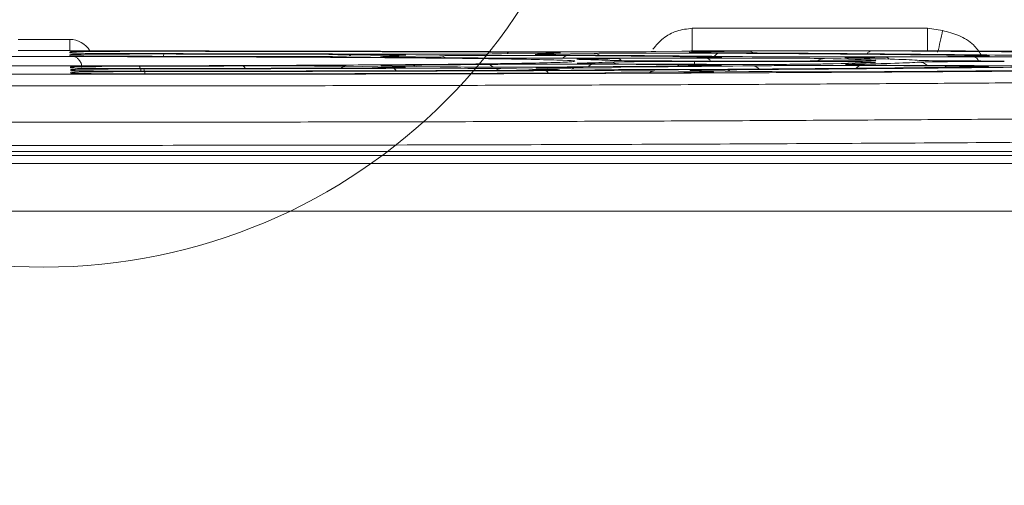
# Model space of a CAD drawing. Header units: millimetres. Extents: x 0 to 2100, y 0 to 1485.
# Tile 60 of 118: x 434 to 486, y 1271 to 1295. Entities that reach past the tile are written whole.
import ezdxf

# ---------------------------------------------------------------- set-up
doc = ezdxf.new("R2010")
doc.units = ezdxf.units.MM
doc.header["$LTSCALE"] = 5
doc.styles.add('SLDTEXTSTYLE1', font='TXT', dxfattribs={"width": 0.75})
doc.dimstyles.new('SLDDIMSTYLE0', dxfattribs={"dimtxt": 12.5, "dimasz": 15, "dimexe": 0, "dimexo": 0.0625, "dimgap": 3.125, "dimtad": 1, "dimdec": 0, "dimlfac": 0.8, "dimrnd": 1e-09, "dimzin": 12, "dimdsep": 46, "dimtxsty": 'SLDTEXTSTYLE1', "dimblk1": 'CLOSED', "dimblk2": 'CLOSED', "dimsah": 1, "dimcen": 0.09, "dimadec": 0, "dimazin": 3, "dimtfac": 1, "dimtofl": 0, "dimtmove": 0, "dimatfit": 3, "dimldrblk": 'CLOSED', "dimfxl": 1, "dimfrac": 2, "dimtolj": 1, "dimtzin": 12, "dimarcsym": 0})

# ---------------------------------------------------------------- blocks, each defined once
blk = doc.blocks.new('_CLOSED')
at = {"color": 0, "linetype": 'ByBlock', "lineweight": -2}
for p, q in [((-1, 0.166667), (0, 0)), ((-1, 0.166667), (-1, -0.166667)), ((0, 0), (-1, -0.166667)), ((0, 0), (-1, 0))]:
    blk.add_line(p, q, dxfattribs=at)
blk = doc.blocks.new('_D_4')
at = {"color": 7, "linetype": 'Continuous', "lineweight": 0}
for p, q in [((552.489, 1318.171), (624.989, 1318.171)), ((619.989, 755.671), (619.989, 1318.171)), ((486.864, 755.671), (624.989, 755.671))]:
    blk.add_line(p, q, dxfattribs=at)
at = {"color": 7, "linetype": 'Continuous', "lineweight": 0, "xscale": 15, "yscale": 15}
for p, rotation in [((619.989, 1318.171, -164.067), 90), ((619.989, 755.671, -164.067), 270)]:
    blk.add_blockref('_CLOSED', p, dxfattribs=dict(at, rotation=rotation))
at = {"color": 7, "linetype": 'Continuous', "lineweight": 0, "insert": (603.875, 1023.067), "char_height": 12.5, "attachment_point": 1, "rotation": 90, "style": 'SLDTEXTSTYLE1'}
blk.add_mtext('450', dxfattribs=at)

msp = doc.modelspace()

# ---------------------------------------------------------------- linework, layer by layer
at = {"color": 7, "linetype": 'Continuous', "lineweight": 15}
for p, q in [((469.354, 1295.023), (481.817, 1295.023)), ((481.817, 1295.023), (481.817, 1293.838)), ((481.817, 1295.023), (482.621, 1294.911)), ((433.62, 1294.436), (436.357, 1294.436)), ((436.357, 1293.844), (436.357, 1294.436)), ((436.357, 1293.844), (433.62, 1293.844)), ((436.357, 1293.838), (436.357, 1293.844)), ((436.363, 1293.721), (436.361, 1293.768)), ((436.443, 1293.834), (436.407, 1293.835)), ((461.765, 1293.707), (459.248, 1293.669)), ((461.634, 1293.657), (464.148, 1293.695)), ((468.797, 1293.813), (467.42, 1293.792)), ((481.817, 1293.838), (469.354, 1293.838)), ((469.796, 1293.78), (472.303, 1293.818)), ((436.371, 1293.578), (436.368, 1293.625)), ((453.57, 1293.583), (451.036, 1293.545)), ((453.434, 1293.533), (455.964, 1293.571)), ((468.722, 1293.462), (464.024, 1293.439)), ((465.419, 1293.418), (470.114, 1293.441)), ((474.545, 1293.29), (469.481, 1293.29)), ((469.481, 1293.266), (474.545, 1293.266)), ((470.833, 1293.489), (470.828, 1293.489)), ((482.905, 1293.534), (478.229, 1293.51)), ((479.62, 1293.489), (484.292, 1293.513)), ((436.405, 1292.931), (436.402, 1292.978)), ((436.412, 1292.789), (436.41, 1292.835)), ((436.42, 1292.646), (436.417, 1292.692)), ((451.012, 1293.011), (453.542, 1292.973)), ((455.991, 1292.985), (453.457, 1293.024)), ((459.213, 1292.887), (461.726, 1292.849)), ((464.186, 1292.862), (461.669, 1292.9)), ((464.048, 1293.118), (468.713, 1293.094)), ((470.117, 1293.115), (465.449, 1293.139)), ((467.374, 1292.764), (469.881, 1292.726)), ((472.352, 1292.738), (469.841, 1292.776)), ((478.255, 1293.046), (482.885, 1293.023)), ((484.294, 1293.044), (479.661, 1293.067)), ((415.809, 1288.49), (488.837, 1288.49)), ((488.595, 1288.284), (416.986, 1288.284)), ((310.34, 1287.853), (493.062, 1287.853)), ((493.062, 1285.331), (310.34, 1285.331))]:
    msp.add_line(p, q, dxfattribs=at)
at = {"color": 8, "linetype": 'Continuous', "lineweight": 15}
for p, q in [((436.439, 1293.717), (436.363, 1293.721)), ((436.447, 1293.574), (436.371, 1293.578)), ((463.092, 1293.281), (463.073, 1293.276)), ((469.481, 1293.119), (469.481, 1293.266)), ((478.943, 1293.328), (479.038, 1293.336)), ((436.582, 1292.922), (436.405, 1292.931)), ((436.613, 1292.778), (436.412, 1292.789)), ((436.632, 1292.635), (436.42, 1292.646))]:
    msp.add_line(p, q, dxfattribs=at)
at = {"color": 7, "linetype": 'Continuous', "lineweight": 15, "flags": 128}
msp.add_lwpolyline([(436.361, 1293.768), (436.479, 1293.757), (436.485, 1293.756)], dxfattribs=at)
at = {"color": 8, "linetype": 'Continuous', "lineweight": 15, "flags": 128}
for points in [[(469.796, 1293.78), (469.897, 1293.769), (469.99, 1293.738)], [(453.434, 1293.533), (453.536, 1293.521), (453.628, 1293.49)], [(461.634, 1293.657), (461.736, 1293.645), (461.828, 1293.614)], [(436.405, 1292.931), (436.523, 1292.92), (436.529, 1292.919)], [(453.349, 1292.931), (453.441, 1292.961), (453.542, 1292.973)], [(461.533, 1292.807), (461.624, 1292.837), (461.726, 1292.849)], [(469.688, 1292.684), (469.779, 1292.714), (469.881, 1292.726)]]:
    msp.add_lwpolyline(points, dxfattribs=at)
at = {"color": 7, "linetype": 'Continuous', "lineweight": 0}
msp.add_circle((434.989, 1312.501), 30.133, dxfattribs=at)
at = {"color": 8, "linetype": 'Continuous', "lineweight": 15}
for centre, radius, start, end in [((461.257, 1299.099), 21.771, 345.7849, 348.9068), ((459.691, 1293.591), 0.174, 97.9054, 151.6989), ((464.141, 1293.198), 0.497, 52.9148, 89.1487), ((470.814, 1293.394), 0.315, 95.5487, 151.8433), ((472.296, 1293.321), 0.497, 53.0698, 89.1521), ((478.891, 1293.532), 0.301, 95.9569, 151.7891), ((441.499, 1293.53), 0.193, 136.3628, 177.6497), ((451.321, 1293.483), 0.16, 100.0049, 156.2662), ((455.957, 1293.073), 0.498, 52.5022, 89.1398), ((462.772, 1293.255), 0.328, 94.3988, 146.6085), ((465.009, 1292.623), 0.61, 59.5033, 89.8829), ((465.39, 1293.176), 0.243, 33.2127, 83.0169), ((470.076, 1293.18), 0.263, 24.6303, 81.8193), ((476.36, 1292.865), 0.558, 90.5194, 129.9202), ((479.601, 1293.267), 0.223, 34.4802, 85.0607), ((481.386, 1292.611), 0.62, 45.9434, 89.8883), ((484.221, 1293.199), 0.321, 16.7925, 77.277), ((439.743, 1292.776), 0.386, 357.2897, 38.517), ((439.834, 1292.639), 0.505, 357.2843, 27.6165), ((445.473, 1292.844), 0.192, 17.1941, 73.6518), ((451.018, 1292.519), 0.492, 90.66, 126.5258), ((453.461, 1292.699), 0.21, 20.7876, 77.2283), ((454.469, 1292.776), 0.298, 50.3695, 87.9542), ((458.479, 1292.681), 0.428, 41.8459, 88.0624), ((459.218, 1292.395), 0.492, 90.6597, 126.5047), ((461.518, 1292.564), 0.22, 22.4628, 78.6992), ((462.871, 1292.681), 0.27, 46.9981, 87.3889), ((464.083, 1292.864), 0.256, 97.7751, 152.4702), ((467.379, 1292.272), 0.492, 90.6597, 126.5049), ((468.729, 1292.884), 0.211, 94.2621, 138.7283), ((471.143, 1292.572), 0.256, 45.1239, 87.0289), ((472.544, 1292.577), 0.459, 38.6808, 88.2457), ((478.291, 1292.789), 0.259, 97.9532, 153.7435), ((482.901, 1292.812), 0.212, 94.3051, 139.1678)]:
    msp.add_arc(centre, radius, start, end, dxfattribs=at)
at = {"color": 7, "linetype": 'Continuous', "lineweight": 15}
for centre, start in [((436.41, 1292.21), 65.458), ((436.417, 1292.067), 65.4985)]:
    msp.add_arc(centre, 0.625, start, 90.0003, dxfattribs=at)
at = {"color": 8, "linetype": 'Continuous', "lineweight": 15}
for centre, major_axis, ratio, start_param, end_param in [((436.357, 1293.185), (-0.035, 1.25), 0.999504, 5.226486, 6.254999), ((457.814, 1293.727), (4.563, 0), 0.008727, 6.237881, 6.876745), ((473.75, 1293.76), (4.565, 0), 0.008727, 2.61839, 3.190602), ((457.377, 1293.513), (4.552, 0), 0.008727, 2.61839, 3.179839), ((449.625, 1293.603), (4.557, 0), 0.008727, 6.243604, 6.915866), ((465.583, 1293.637), (4.558, 0), 0.008727, 2.61839, 3.186178), ((474.545, 1293.226), (4.537, 0), 0.008727, 6.133745, 6.777162), ((474.545, 1293.33), (4.542, 0), 0.008727, 5.950445, 6.431721), ((457.377, 1293.043), (4.527, 0), 0.008727, 2.6413, 3.220318), ((449.625, 1292.953), (4.523, 0), 0.008727, 6.206909, 6.806388), ((465.583, 1292.919), (4.521, 0), 0.008727, 2.626429, 3.220375), ((457.814, 1292.829), (4.516, 0), 0.008727, 6.206859, 6.806388), ((473.75, 1292.796), (4.514, 0), 0.008727, 2.182735, 3.220431), ((465.975, 1292.706), (4.51, 0), 0.008727, 6.206809, 6.806388)]:
    msp.add_ellipse(centre, major_axis=major_axis, ratio=ratio, start_param=start_param, end_param=end_param, dxfattribs=at)
at = {"color": 7, "linetype": 'Continuous', "lineweight": 15}
for centre, major_axis, start_param, end_param in [((434.989, 1293.278), (62.96, 0), 1.135467, 1.53002), ((434.989, 1293.278), (46.71, 0), 1.163493, 1.458076), ((434.989, 1293.278), (60.79, 0), 1.152764, 1.4689), ((457.814, 1293.727), (4.563, 0), 0.59356, 1.152764), ((463.466, 1293.812), (4.568, 0), 4.27706, 5.75919), ((457.814, 1293.727), (4.563, 0), 5.75919, 6.237881), ((468.098, 1293.675), (4.56, 0), 0.941176, 2.61839), ((473.75, 1293.76), (4.565, 0), 3.190602, 4.100976), ((434.989, 1293.278), (60.79, 0), 0.625604, 0.941176), ((434.989, 1293.278), (62.96, 0), 0.609763, 0.959383), ((476.259, 1293.798), (4.567, 0), 0.964949, 2.61839), ((434.989, 1293.278), (77.04, 0), 0.602604, 0.964949), ((434.989, 1293.278), (30.46, 0), 1.217823, 1.404862), ((434.989, 1293.278), (44.54, 0), 1.196018, 1.427251), ((447.093, 1293.565), (4.555, 0), 4.359416, 5.75919), ((449.625, 1293.603), (4.557, 0), 0.632681, 1.196018), ((457.377, 1293.513), (4.552, 0), 3.179839, 4.018615), ((455.299, 1293.689), (4.561, 0), 4.305086, 5.75919), ((449.625, 1293.603), (4.557, 0), 5.75919, 6.243604), ((434.989, 1293.278), (30.46, 0), 0.690564, 0.877023), ((459.909, 1293.551), (4.554, 0), 0.897924, 2.61839), ((465.583, 1293.637), (4.558, 0), 3.186178, 4.072949), ((434.989, 1293.278), (44.54, 0), 0.667358, 0.897924), ((434.989, 1293.278), (46.71, 0), 0.637221, 0.931356), ((434.989, 1293.278), (30.46, 0), 0.170918, 0.358284), ((434.989, 1293.278), (30.46, 0), 5.926928, 6.113169), ((469.481, 1293.33), (4.542, 0), 3.312511, 4.712389), ((469.481, 1293.226), (4.537, 0), 1.570796, 2.971576), ((474.545, 1293.33), (4.542, 0), 4.712389, 5.950445), ((474.545, 1293.226), (4.537, 0), 0.493977, 1.570796), ((434.989, 1293.278), (44.54, 0), 0.148536, 0.37975), ((434.989, 1293.278), (44.54, 0), 5.903827, 6.133745), ((434.989, 1293.278), (46.71, 0), 0.116569, 0.411355), ((434.989, 1293.278), (46.71, 0), 5.873598, 6.167525), ((485.893, 1293.33), (4.542, 0), 3.258161, 4.712389), ((485.893, 1293.226), (4.537, 0), 1.570796, 3.025933), ((434.989, 1293.278), (30.46, 0), 4.879142, 5.065679), ((434.989, 1293.278), (46.71, 0), 4.825955, 5.120055), ((434.989, 1293.278), (62.96, 0), 4.798577, 5.148104), ((434.989, 1293.278), (77.04, 0), 4.792317, 5.153804), ((434.989, 1293.278), (60.79, 0), 4.815278, 5.13005), ((434.989, 1293.278), (44.54, 0), 4.856963, 5.086832), ((447.093, 1292.992), (4.525, 0), 0.523203, 1.924086), ((449.625, 1292.953), (4.523, 0), 5.086832, 6.206909), ((457.377, 1293.043), (4.527, 0), 3.220318, 3.665587), ((457.377, 1293.043), (4.527, 0), 2.265155, 2.6413), ((455.299, 1292.867), (4.518, 0), 0.523203, 1.978462), ((434.989, 1293.278), (30.46, 0), 5.406748, 5.593829), ((459.909, 1293.005), (4.525, 0), 3.665587, 5.384691), ((457.814, 1292.829), (4.516, 0), 5.13005, 6.206859), ((465.583, 1292.919), (4.521, 0), 3.220375, 3.665587), ((463.466, 1292.744), (4.512, 0), 0.523203, 2.006511), ((465.583, 1292.919), (4.521, 0), 2.210783, 2.626429), ((434.989, 1293.278), (44.54, 0), 5.384691, 5.61519), ((434.989, 1293.278), (46.71, 0), 5.352375, 5.646887), ((468.098, 1292.881), (4.519, 0), 3.665587, 5.341471), ((465.975, 1292.706), (4.51, 0), 5.153804, 6.206809), ((473.75, 1292.796), (4.514, 0), 3.220431, 3.665587), ((434.989, 1293.278), (60.79, 0), 5.341471, 5.656771), ((434.989, 1293.278), (62.96, 0), 5.324327, 5.6742), ((476.259, 1292.758), (4.512, 0), 3.665587, 5.317716), ((434.989, 1293.278), (77.04, 0), 5.317716, 5.679675)]:
    msp.add_ellipse(centre, major_axis=major_axis, ratio=0.008727, start_param=start_param, end_param=end_param, dxfattribs=at)
at = {"color": 8, "linetype": 'Continuous', "lineweight": 15}
for points, knots in [([(467.269, 1293.917), (467.44, 1294.12), (467.787, 1294.535), (468.529, 1294.933), (469.079, 1294.993), (469.354, 1295.023)], [0, 0, 0, 0, 0.324037, 0.661458, 1, 1, 1, 1]), ([(436.443, 1293.834), (436.417, 1293.835), (436.362, 1293.836), (436.359, 1293.837), (436.357, 1293.838)], [0, 0, 0, 0, 0.4598393, 1, 1, 1, 1]), ([(463.315, 1293.381), (463.28, 1293.383), (463.167, 1293.388), (463.362, 1293.393), (463.497, 1293.397)], [0, 0, 0, 0, 0.307367, 1, 1, 1, 1]), ([(463.339, 1293.168), (463.306, 1293.17), (463.179, 1293.175), (463.384, 1293.181), (463.536, 1293.185)], [0, 0, 0, 0, 0.259154, 1, 1, 1, 1]), ([(470.731, 1293.505), (470.847, 1293.502), (470.997, 1293.497), (470.86, 1293.492), (470.828, 1293.491)], [0, 0, 0, 0, 0.769413, 1, 1, 1, 1]), ([(477.519, 1293.452), (477.482, 1293.454), (477.366, 1293.459), (477.563, 1293.465), (477.697, 1293.468)], [0, 0, 0, 0, 0.317108, 1, 1, 1, 1]), ([(484.265, 1293.589), (484.498, 1293.585), (484.973, 1293.578), (485.185, 1293.568), (485.044, 1293.563), (485.016, 1293.562)], [0, 0, 0, 0, 0.433704, 0.885899, 1, 1, 1, 1]), ([(436.402, 1292.978), (436.403, 1292.979), (436.409, 1292.983), (436.561, 1292.988), (436.688, 1292.991)], [0, 0, 0, 0, 0.162119, 1, 1, 1, 1]), ([(436.41, 1292.835), (436.413, 1292.836), (436.427, 1292.841), (436.629, 1292.846), (436.774, 1292.85)], [0, 0, 0, 0, 0.277082, 1, 1, 1, 1]), ([(436.417, 1292.692), (436.423, 1292.694), (436.441, 1292.7), (436.672, 1292.705), (436.827, 1292.708)], [0, 0, 0, 0, 0.3250691, 1, 1, 1, 1]), ([(470.667, 1293.073), (470.797, 1293.069), (470.975, 1293.064), (470.851, 1293.059), (470.817, 1293.057)], [0, 0, 0, 0, 0.725684, 1, 1, 1, 1]), ([(477.555, 1293.097), (477.518, 1293.099), (477.408, 1293.105), (477.664, 1293.111), (477.835, 1293.116)], [0, 0, 0, 0, 0.329797, 1, 1, 1, 1]), ([(484.784, 1293.003), (484.926, 1292.999), (485.136, 1292.993), (485.024, 1292.988), (484.988, 1292.986)], [0, 0, 0, 0, 0.67379, 1, 1, 1, 1])]:
    msp.add_open_spline(points, degree=3, knots=knots, dxfattribs=at)
at = {"color": 7, "linetype": 'Continuous', "lineweight": 15}
msp.add_open_spline([(469.354, 1295.023), (469.354, 1294.867), (469.354, 1294.554), (469.354, 1294.166), (469.354, 1293.895), (469.354, 1293.857), (469.354, 1293.838)], degree=3, dxfattribs=at)
for points, knots in [([(482.621, 1294.911), (482.909, 1294.832), (483.494, 1294.673), (484.239, 1294.245), (484.543, 1293.804), (484.67, 1293.62)], [0, 0, 0, 0, 0.360018, 0.73211, 1, 1, 1, 1]), ([(436.361, 1293.768), (436.405, 1293.772), (436.495, 1293.781), (437.219, 1293.792), (438.311, 1293.801), (439.691, 1293.806), (440.678, 1293.806), (441.172, 1293.806)], [0, 0, 0, 0, 0.1940104, 0.3952117, 0.5965564, 0.7982869, 1, 1, 1, 1]), ([(440.243, 1293.683), (440.086, 1293.683), (439.445, 1293.684), (438.37, 1293.688), (437.268, 1293.697), (436.569, 1293.707), (436.477, 1293.714), (436.439, 1293.717)], [0, 0, 0, 0, 0.080647, 0.329556, 0.578427, 0.827497, 1, 1, 1, 1]), ([(437.555, 1293.827), (437.415, 1293.827), (437.134, 1293.827), (436.775, 1293.829), (436.529, 1293.832), (436.465, 1293.834), (436.443, 1293.834)], [0, 0, 0, 0, 0.2823584, 0.5647336, 0.846724, 1, 1, 1, 1]), ([(469.354, 1293.838), (469.387, 1293.836), (469.451, 1293.83), (469.25, 1293.821), (468.949, 1293.816), (468.797, 1293.813)], [0, 0, 0, 0, 0.337952, 0.663196, 1, 1, 1, 1]), ([(482.24, 1293.834), (482.226, 1293.834), (482.097, 1293.835), (481.94, 1293.836), (481.846, 1293.838), (481.817, 1293.838)], [0, 0, 0, 0, 0.080096, 0.716549, 1, 1, 1, 1]), ([(513.538, 1293.374), (512.924, 1293.404), (511.923, 1293.453), (509.445, 1293.519), (506.884, 1293.572), (503.768, 1293.624), (500.207, 1293.673), (496.286, 1293.718), (492.024, 1293.76), (487.37, 1293.799), (483.95, 1293.822), (482.24, 1293.834)], [0, 0, 0, 0, 0.166512, 0.271343, 0.376175, 0.484051, 0.591928, 0.692603, 0.793277, 0.896639, 1, 1, 1, 1]), ([(356.436, 1293.182), (356.831, 1293.161), (357.62, 1293.12), (359.629, 1293.059), (362.261, 1292.999), (365.445, 1292.943), (369.037, 1292.892), (372.974, 1292.845), (377.395, 1292.801), (382.232, 1292.76), (387.396, 1292.723), (392.891, 1292.69), (398.742, 1292.661), (404.853, 1292.637), (411.12, 1292.617), (417.553, 1292.602), (424.173, 1292.591), (430.872, 1292.586), (437.535, 1292.585), (444.181, 1292.59), (450.826, 1292.599), (457.356, 1292.613), (463.664, 1292.632), (469.773, 1292.655), (475.691, 1292.683), (481.317, 1292.715), (486.559, 1292.751), (491.443, 1292.791), (495.97, 1292.834), (500.056, 1292.881), (503.64, 1292.93), (506.751, 1292.981), (509.364, 1293.035), (511.906, 1293.102), (512.922, 1293.152), (513.541, 1293.182)], [0, 0, 0, 0, 0.031614, 0.063228, 0.095941, 0.128655, 0.157694, 0.186734, 0.216617, 0.246501, 0.275538, 0.304576, 0.334457, 0.364338, 0.393375, 0.422411, 0.452291, 0.482171, 0.51121, 0.540249, 0.570132, 0.600015, 0.629051, 0.658087, 0.687967, 0.717846, 0.746886, 0.775926, 0.80581, 0.835694, 0.864732, 0.89377, 0.923651, 0.953532, 1, 1, 1, 1]), ([(406.885, 1293.281), (406.868, 1293.285), (406.78, 1293.302), (407.403, 1293.332), (408.795, 1293.372), (410.98, 1293.409), (413.844, 1293.442), (417.3, 1293.471), (421.266, 1293.494), (425.615, 1293.511), (430.236, 1293.522), (433.404, 1293.523), (434.989, 1293.524)], [0, 0, 0, 0, 0.025266, 0.133595, 0.241898, 0.350202, 0.458496, 0.566791, 0.675089, 0.783387, 0.891693, 1, 1, 1, 1]), ([(463.073, 1293.276), (463.071, 1293.267), (463.064, 1293.245), (462.137, 1293.209), (460.45, 1293.17), (457.992, 1293.134), (454.902, 1293.102), (451.233, 1293.076), (447.114, 1293.055), (442.643, 1293.04), (437.576, 1293.032), (432.397, 1293.032), (427.331, 1293.04), (422.86, 1293.055), (418.742, 1293.076), (415.074, 1293.102), (411.986, 1293.134), (409.528, 1293.17), (407.841, 1293.209), (406.914, 1293.245), (406.907, 1293.267), (406.904, 1293.276)], [0, 0, 0, 0, 0.0343432, 0.088336, 0.1423289, 0.1963521, 0.2503753, 0.3043771, 0.3583795, 0.4123827, 0.4663865, 0.5336851, 0.5876817, 0.6416782, 0.6956735, 0.7496687, 0.8036633, 0.8576577, 0.9116591, 0.9656603, 1, 1, 1, 1]), ([(434.989, 1293.524), (436.573, 1293.523), (439.742, 1293.522), (444.363, 1293.511), (448.714, 1293.494), (452.681, 1293.471), (456.135, 1293.442), (458.996, 1293.409), (461.182, 1293.372), (462.574, 1293.332), (463.197, 1293.302), (463.109, 1293.285), (463.092, 1293.281)], [0, 0, 0, 0, 0.108311, 0.216623, 0.324957, 0.433292, 0.541528, 0.649769, 0.758059, 0.866347, 0.974636, 1, 1, 1, 1]), ([(436.368, 1293.625), (436.425, 1293.63), (436.532, 1293.639), (437.343, 1293.65), (438.476, 1293.659), (439.88, 1293.664), (440.867, 1293.663), (441.36, 1293.663)], [0, 0, 0, 0, 0.2133783, 0.4096981, 0.6061978, 0.8031081, 1, 1, 1, 1]), ([(440.02, 1293.54), (439.94, 1293.54), (439.38, 1293.541), (438.377, 1293.545), (437.275, 1293.553), (436.576, 1293.564), (436.484, 1293.571), (436.447, 1293.574)], [0, 0, 0, 0, 0.04287, 0.302051, 0.561163, 0.820454, 1, 1, 1, 1]), ([(436.603, 1293.53), (436.616, 1293.526), (436.676, 1293.504), (436.795, 1293.423), (436.919, 1293.272), (436.992, 1293.108), (436.987, 1293.003), (436.985, 1292.971)], [0, 0, 0, 0, 0.061382, 0.295429, 0.569948, 0.8708, 1, 1, 1, 1]), ([(464.024, 1293.439), (463.954, 1293.438), (463.457, 1293.436), (462.422, 1293.433), (460.935, 1293.434), (459.521, 1293.438), (458.82, 1293.444), (458.47, 1293.447)], [0, 0, 0, 0, 0.038984, 0.279138, 0.519302, 0.759656, 1, 1, 1, 1]), ([(463.515, 1293.371), (463.486, 1293.372), (463.355, 1293.375), (463.332, 1293.378), (463.315, 1293.381)], [0, 0, 0, 0, 0.215467, 1, 1, 1, 1]), ([(465.449, 1293.139), (465.38, 1293.139), (464.892, 1293.142), (464.115, 1293.148), (463.444, 1293.158), (463.369, 1293.165), (463.339, 1293.168)], [0, 0, 0, 0, 0.05811, 0.413534, 0.768826, 1, 1, 1, 1]), ([(463.497, 1293.397), (463.509, 1293.397), (463.612, 1293.402), (464.243, 1293.41), (465.027, 1293.415), (465.419, 1293.418)], [0, 0, 0, 0, 0.060319, 0.53017, 1, 1, 1, 1]), ([(470.828, 1293.491), (470.776, 1293.487), (470.653, 1293.48), (469.919, 1293.47), (469.121, 1293.465), (468.722, 1293.462)], [0, 0, 0, 0, 0.267029, 0.633531, 1, 1, 1, 1]), ([(469.973, 1293.519), (470.299, 1293.515), (470.656, 1293.511), (470.725, 1293.506), (470.731, 1293.505)], [0, 0, 0, 0, 0.9169908, 1, 1, 1, 1]), ([(470.114, 1293.441), (470.603, 1293.443), (471.542, 1293.447), (473.093, 1293.446), (474.487, 1293.442), (475.674, 1293.434), (476.128, 1293.426), (476.355, 1293.422)], [0, 0, 0, 0, 0.212888, 0.409186, 0.605808, 0.802914, 1, 1, 1, 1]), ([(478.229, 1293.51), (478.091, 1293.509), (477.521, 1293.507), (476.391, 1293.504), (474.91, 1293.506), (473.526, 1293.511), (472.863, 1293.517), (472.532, 1293.52)], [0, 0, 0, 0, 0.074312, 0.305612, 0.536942, 0.768476, 1, 1, 1, 1]), ([(477.802, 1293.441), (477.741, 1293.442), (477.566, 1293.446), (477.537, 1293.45), (477.519, 1293.452)], [0, 0, 0, 0, 0.353817, 1, 1, 1, 1]), ([(477.697, 1293.468), (477.709, 1293.469), (477.812, 1293.474), (478.443, 1293.482), (479.228, 1293.487), (479.62, 1293.489)], [0, 0, 0, 0, 0.061581, 0.530802, 1, 1, 1, 1]), ([(479.007, 1293.323), (479.007, 1293.323), (479.007, 1293.323), (478.953, 1293.32), (478.835, 1293.318), (478.793, 1293.317)], [0, 0, 0, 0, 0.136349, 0.693193, 1, 1, 1, 1]), ([(479.002, 1293.22), (479.003, 1293.22), (479.005, 1293.22), (478.999, 1293.22), (478.996, 1293.219)], [0, 0, 0, 0, 0.502357, 1, 1, 1, 1]), ([(485.016, 1293.562), (484.963, 1293.559), (484.839, 1293.552), (484.102, 1293.541), (483.304, 1293.536), (482.905, 1293.534)], [0, 0, 0, 0, 0.271833, 0.635932, 1, 1, 1, 1]), ([(484.292, 1293.513), (484.722, 1293.514), (485.6, 1293.518), (487.088, 1293.518), (488.503, 1293.514), (489.727, 1293.507), (490.217, 1293.499), (490.462, 1293.495)], [0, 0, 0, 0, 0.19359, 0.394748, 0.596196, 0.798108, 1, 1, 1, 1]), ([(485.015, 1293.56), (485.017, 1293.56), (485.019, 1293.561), (485.016, 1293.561), (485.016, 1293.56)], [0, 0, 0, 0, 0.792991, 1, 1, 1, 1]), ([(436.582, 1292.922), (436.55, 1292.923), (436.488, 1292.924), (436.484, 1292.925), (436.481, 1292.925)], [0, 0, 0, 0, 0.5232594, 1, 1, 1, 1]), ([(436.613, 1292.778), (436.575, 1292.779), (436.504, 1292.781), (436.495, 1292.782), (436.491, 1292.782)], [0, 0, 0, 0, 0.527036, 1, 1, 1, 1]), ([(436.632, 1292.635), (436.588, 1292.636), (436.513, 1292.639), (436.502, 1292.64), (436.498, 1292.64)], [0, 0, 0, 0, 0.585541, 1, 1, 1, 1]), ([(441.405, 1292.894), (440.87, 1292.893), (439.841, 1292.893), (438.408, 1292.898), (437.321, 1292.907), (436.687, 1292.916), (436.601, 1292.921), (436.582, 1292.922)], [0, 0, 0, 0, 0.248536, 0.477374, 0.706348, 0.935661, 1, 1, 1, 1]), ([(441.232, 1292.751), (440.758, 1292.751), (439.792, 1292.751), (438.415, 1292.756), (437.333, 1292.764), (436.711, 1292.772), (436.626, 1292.777), (436.613, 1292.778)], [0, 0, 0, 0, 0.232011, 0.472825, 0.713747, 0.954994, 1, 1, 1, 1]), ([(441.14, 1292.608), (440.699, 1292.608), (439.768, 1292.608), (438.422, 1292.613), (437.342, 1292.622), (436.726, 1292.63), (436.642, 1292.635), (436.632, 1292.635)], [0, 0, 0, 0, 0.2217771, 0.4693716, 0.7170587, 0.9650631, 1, 1, 1, 1]), ([(436.688, 1292.991), (436.702, 1292.992), (436.815, 1292.996), (437.48, 1293.004), (438.608, 1293.012), (439.566, 1293.015), (440.044, 1293.016)], [0, 0, 0, 0, 0.0448731, 0.3630396, 0.6815277, 1, 1, 1, 1]), ([(436.774, 1292.85), (436.793, 1292.85), (436.937, 1292.855), (437.648, 1292.862), (438.827, 1292.87), (439.797, 1292.872), (440.282, 1292.873)], [0, 0, 0, 0, 0.048362, 0.365334, 0.682676, 1, 1, 1, 1]), ([(436.827, 1292.708), (436.849, 1292.709), (437.007, 1292.713), (437.742, 1292.72), (438.946, 1292.728), (439.921, 1292.73), (440.408, 1292.73)], [0, 0, 0, 0, 0.049464, 0.366052, 0.683035, 1, 1, 1, 1]), ([(458.494, 1293.109), (458.547, 1293.109), (458.917, 1293.113), (459.779, 1293.119), (461.191, 1293.123), (462.7, 1293.123), (463.599, 1293.119), (464.048, 1293.118)], [0, 0, 0, 0, 0.0402478, 0.2800121, 0.5198006, 0.7599078, 1, 1, 1, 1]), ([(468.713, 1293.094), (469.135, 1293.091), (469.946, 1293.086), (470.571, 1293.078), (470.659, 1293.073), (470.667, 1293.073)], [0, 0, 0, 0, 0.493798, 0.950041, 1, 1, 1, 1]), ([(470.817, 1293.057), (470.785, 1293.054), (470.705, 1293.047), (470.237, 1293.041), (469.955, 1293.037)], [0, 0, 0, 0, 0.399086, 1, 1, 1, 1]), ([(476.361, 1293.134), (476.112, 1293.13), (475.633, 1293.122), (474.389, 1293.114), (472.981, 1293.11), (471.468, 1293.11), (470.567, 1293.114), (470.117, 1293.115)], [0, 0, 0, 0, 0.2128537, 0.4093159, 0.6059997, 0.8030069, 1, 1, 1, 1]), ([(472.558, 1293.036), (472.657, 1293.037), (473.059, 1293.041), (473.986, 1293.047), (475.397, 1293.051), (476.907, 1293.051), (477.806, 1293.048), (478.255, 1293.046)], [0, 0, 0, 0, 0.075308, 0.306273, 0.537295, 0.768655, 1, 1, 1, 1]), ([(479.661, 1293.067), (479.527, 1293.068), (478.977, 1293.071), (478.191, 1293.078), (477.602, 1293.088), (477.567, 1293.095), (477.555, 1293.097)], [0, 0, 0, 0, 0.1139497, 0.4672462, 0.8204487, 1, 1, 1, 1]), ([(482.885, 1293.023), (483.262, 1293.02), (484.031, 1293.015), (484.662, 1293.008), (484.772, 1293.003), (484.784, 1293.003)], [0, 0, 0, 0, 0.461427, 0.941955, 1, 1, 1, 1]), ([(484.988, 1292.986), (484.97, 1292.984), (484.923, 1292.977), (484.503, 1292.971), (484.236, 1292.967)], [0, 0, 0, 0, 0.365163, 1, 1, 1, 1]), ([(490.467, 1293.061), (490.234, 1293.058), (489.758, 1293.051), (488.565, 1293.043), (487.157, 1293.039), (485.644, 1293.039), (484.744, 1293.042), (484.294, 1293.044)], [0, 0, 0, 0, 0.19344, 0.394783, 0.596322, 0.798168, 1, 1, 1, 1]), ([(514.16, 1292.568), (513.537, 1292.538), (512.524, 1292.488), (510.013, 1292.423), (507.427, 1292.369), (504.283, 1292.317), (500.643, 1292.267), (496.57, 1292.221), (492.069, 1292.178), (487.115, 1292.138), (481.786, 1292.102), (476.175, 1292.07), (470.279, 1292.042), (464.072, 1292.018), (457.655, 1291.999), (451.139, 1291.985), (444.51, 1291.976), (437.749, 1291.971), (430.968, 1291.972), (424.281, 1291.977), (417.668, 1291.987), (411.115, 1292.002), (404.735, 1292.022), (398.631, 1292.047), (392.779, 1292.075), (387.173, 1292.108), (381.912, 1292.145), (377.079, 1292.186), (372.647, 1292.229), (368.621, 1292.276), (365.688, 1292.318), (363.156, 1292.359), (360.981, 1292.4), (358.762, 1292.453), (356.948, 1292.509), (356.195, 1292.548), (355.817, 1292.568)], [0, 0, 0, 0, 0.046468, 0.075505, 0.104542, 0.134423, 0.164304, 0.193344, 0.222383, 0.252267, 0.28215, 0.311186, 0.340222, 0.370101, 0.39998, 0.429019, 0.458058, 0.48794, 0.517822, 0.546859, 0.575895, 0.605774, 0.635654, 0.664691, 0.693728, 0.723609, 0.75349, 0.782529, 0.811568, 0.841451, 0.871334, 0.884961, 0.912231, 0.939668, 0.969721, 1, 1, 1, 1]), ([(355.784, 1290.658), (355.916, 1290.65), (356.377, 1290.623), (357.523, 1290.577), (359.483, 1290.52), (362.011, 1290.464), (365.064, 1290.41), (368.584, 1290.36), (372.566, 1290.312), (377.035, 1290.267), (381.921, 1290.225), (387.138, 1290.187), (392.687, 1290.154), (398.593, 1290.124), (404.761, 1290.099), (411.085, 1290.079), (417.575, 1290.064), (424.253, 1290.053), (431.008, 1290.047), (437.727, 1290.047), (444.427, 1290.052), (451.124, 1290.061), (457.705, 1290.076), (464.061, 1290.095), (470.215, 1290.119), (476.176, 1290.148), (481.84, 1290.181), (487.116, 1290.218), (492.032, 1290.258), (496.585, 1290.303), (500.694, 1290.351), (504.296, 1290.401), (507.42, 1290.454), (510.041, 1290.509), (512.569, 1290.577), (513.581, 1290.627), (514.193, 1290.658)], [0, 0, 0, 0, 0.011583, 0.040617, 0.069652, 0.099529, 0.129407, 0.158447, 0.187486, 0.21737, 0.247253, 0.27629, 0.305327, 0.335207, 0.365088, 0.394124, 0.423161, 0.453041, 0.482921, 0.511959, 0.540998, 0.57088, 0.600762, 0.629798, 0.658834, 0.688713, 0.718592, 0.747632, 0.776672, 0.806555, 0.836438, 0.865476, 0.894513, 0.924394, 0.954275, 1, 1, 1, 1]), ([(501.864, 1289.126), (501.802, 1289.125), (500.155, 1289.102), (496.112, 1289.06), (489.782, 1289.003), (482.666, 1288.952), (474.961, 1288.909), (466.751, 1288.874), (458.145, 1288.847), (449.238, 1288.829), (440.158, 1288.819), (431.001, 1288.818), (421.934, 1288.828), (415.89, 1288.837), (412.995, 1288.846), (412.986, 1288.846)], [0, 0, 0, 0, 0.003507, 0.093971, 0.184723, 0.275187, 0.365639, 0.456379, 0.546831, 0.637291, 0.728039, 0.818499, 0.908953, 0.999695, 1, 1, 1, 1])]:
    msp.add_open_spline(points, degree=3, knots=knots, dxfattribs=at)

# ---------------------------------------------------------------- dimensions: what is measured, and where the dimension line sits
at = {"color": 7, "linetype": 'Continuous', "lineweight": 0}
dim = msp.add_linear_dim(base=(619.989, 1318.171), p1=(481.864, 755.671), p2=(547.489, 1318.171), angle=90, dimstyle='SLDDIMSTYLE0', dxfattribs=at)
dim.commit()
dim.dimension.update_dxf_attribs({"geometry": '_D_4', "text_midpoint": (619.989, 1036.921), "dimtype": 160})

doc.saveas('drawing.dxf')
